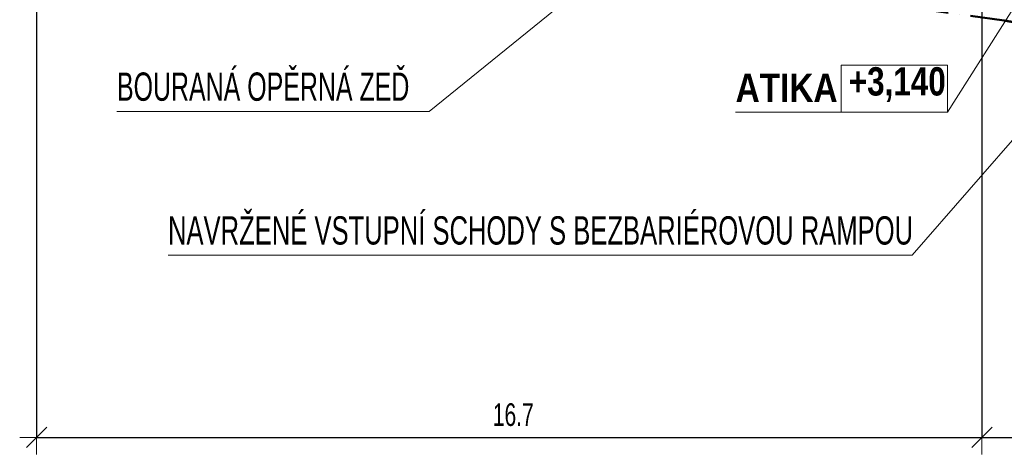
# Model space of a CAD drawing. Header units: millimetres. Extents: x -211955 to 157391, y -241491 to 94551.
# Tile 7 of 18: x -18418 to -1012, y -71749 to -64056. Entities that reach past the tile are written whole.
import ezdxf

# ---------------------------------------------------------------- set-up
doc = ezdxf.new("R2010")
doc.units = ezdxf.units.MM
doc.header["$PDMODE"] = 65
doc.linetypes.add('Cerchovana_1', pattern=[1000, 600, -200, 0, -200])
for name, color, linetype, lineweight in [('XR$1$SITUACE - PODKLAD_1', 7, 'Continuous', 25), ('XR$2$FILING_1', 7, 'Continuous', 25), ('XR$4$PODKLAD - ZPEVNĚNÉ PLOCHY_1', 7, 'Continuous', 25)]:
    doc.layers.add(name, color=color, linetype=linetype, lineweight=lineweight)
doc.styles.add('ARIALNARROW', font='ARIALN.TTF')
doc.dimstyles.new('DIMSTYLE_3', dxfattribs={"dimtxt": 400, "dimasz": 600, "dimexe": 0, "dimexo": 0, "dimgap": 200, "dimtad": 2, "dimdec": 1, "dimlfac": 0.001, "dimrnd": 0.05, "dimzin": 4, "dimdsep": 46, "dimtxsty": 'ARIALNARROW', "dimblk1": 'ALL_ML_STRICH', "dimblk2": 'ALL_ML_STRICH', "dimsah": 1, "dimcen": 0, "dimclrd": 6, "dimclre": 6, "dimclrt": 6, "dimadec": 0, "dimazin": 0, "dimtfac": 1, "dimtdec": 0, "dimtix": 1, "dimtmove": 2, "dimatfit": 3, "dimfxl": 0, "dimtzin": 0, "dimlwd": 0, "dimlwe": 13, "dimarcsym": 0})
doc.dimstyles.new('DIMSTYLE_5', dxfattribs={"dimtxt": 400, "dimasz": 600, "dimexe": 0, "dimexo": 0, "dimgap": 200, "dimtad": 2, "dimlfac": 0.001, "dimrnd": 0.05, "dimzin": 4, "dimdsep": 46, "dimtxsty": 'ARIALNARROW', "dimblk1": 'ALL_ML_STRICH', "dimblk2": 'ALL_ML_STRICH', "dimsah": 1, "dimcen": 0, "dimclrd": 6, "dimclre": 6, "dimclrt": 6, "dimadec": 0, "dimazin": 0, "dimtfac": 1, "dimtdec": 0, "dimtix": 1, "dimtmove": 2, "dimatfit": 3, "dimfxl": 0, "dimtzin": 0, "dimlwd": 0, "dimlwe": 13, "dimarcsym": 0})

# ---------------------------------------------------------------- blocks, each defined once
blk = doc.blocks.new('ALL_ML_STRICH')
at = {"color": 0, "linetype": 'ByBlock', "lineweight": -2}
for p, q in [((-0.3, -0.3), (0.3, 0.3)), ((0, -0.5), (0, 0.5)), ((-1, 0), (0.5, 0))]:
    blk.add_line(p, q, dxfattribs=at)
blk = doc.blocks.new('*D27')
at = {"layer": 'DEFPOINTS', "color": 6, "linetype": 'Continuous', "lineweight": 13}
for p in [(-18118, -57777), (-1408, -59847), (-18118, -71449)]:
    blk.add_point(p, dxfattribs=at)
at = {"layer": 'XR$1$SITUACE - PODKLAD_1', "color": 6, "linetype": 'Continuous', "lineweight": -2}
for p, q in [((-18118, -63506), (-18118, -71449)), ((-1408, -63558), (-1408, -71449)), ((-18118, -71449), (-1408, -71449))]:
    blk.add_line(p, q, dxfattribs=at)
at = {"layer": 'XR$1$SITUACE - PODKLAD_1', "color": 6, "linetype": 'Continuous', "lineweight": 13, "xscale": 600, "yscale": 600, "zscale": 600, "rotation": 180}
blk.add_blockref('ALL_ML_STRICH', (-18118, -71449), dxfattribs=at)
at = {"layer": 'XR$1$SITUACE - PODKLAD_1', "color": 6, "linetype": 'Continuous', "lineweight": 13, "xscale": 600, "yscale": 600, "zscale": 600}
blk.add_blockref('ALL_ML_STRICH', (-1408, -71449), dxfattribs=at)
at = {"layer": 'XR$1$SITUACE - PODKLAD_1', "color": 6, "linetype": 'Continuous', "lineweight": 13, "insert": (-9692, -71049), "char_height": 400, "width": 1298.29, "attachment_point": 5, "style": 'ARIALNARROW'}
blk.add_mtext('\\W0.81;\\A1;{16.7}', dxfattribs=at)
blk = doc.blocks.new('*D28')
at = {"layer": 'DEFPOINTS', "color": 6, "linetype": 'Continuous', "lineweight": 13}
for p in [(-1408, -59847), (7057, -59847), (-1408, -71449)]:
    blk.add_point(p, dxfattribs=at)
at = {"layer": 'XR$1$SITUACE - PODKLAD_1', "color": 6, "linetype": 'Continuous', "lineweight": -2}
for p, q in [((7057, -63456), (7057, -71449)), ((-1408, -63558), (-1408, -71449)), ((-1408, -71449), (7057, -71449))]:
    blk.add_line(p, q, dxfattribs=at)
at = {"layer": 'XR$1$SITUACE - PODKLAD_1', "color": 6, "linetype": 'Continuous', "lineweight": 13, "xscale": 600, "yscale": 600, "zscale": 600, "rotation": 180}
blk.add_blockref('ALL_ML_STRICH', (-1408, -71449), dxfattribs=at)
at = {"layer": 'XR$1$SITUACE - PODKLAD_1', "color": 6, "linetype": 'Continuous', "lineweight": 13, "xscale": 600, "yscale": 600, "zscale": 600}
blk.add_blockref('ALL_ML_STRICH', (7057, -71449), dxfattribs=at)
at = {"layer": 'XR$1$SITUACE - PODKLAD_1', "color": 6, "linetype": 'Continuous', "lineweight": 13, "insert": (2895, -71049), "char_height": 400, "width": 1298.29, "attachment_point": 5, "style": 'ARIALNARROW'}
blk.add_mtext('\\W0.81;\\A1;{8.45}', dxfattribs=at)

msp = doc.modelspace()

# ---------------------------------------------------------------- linework, layer by layer
at = {"layer": 'XR$1$SITUACE - PODKLAD_1', "color": 7, "linetype": 'Continuous', "lineweight": 13}
for p, q in [((-2014.953, -65693.342), (1002.301, -60921.677)), ((-5761.619, -65693.342), (-2014.953, -65693.342))]:
    msp.add_line(p, q, dxfattribs=at)
msp.add_lwpolyline([(-3894.953, -65693.342), (-2014.952, -65693.342), (-2014.952, -64860.009), (-3894.953, -64860.009), (-3894.953, -65693.342)], dxfattribs=at)
at = {"layer": 'XR$2$FILING_1', "color": 7, "linetype": 'Continuous', "lineweight": 13}
for p, q in [((-11178.379, -65681.639), (-7314.667, -62546.677)), ((-2641.213, -68226.371), (2086.957, -62786.48)), ((-16698.379, -65681.639), (-11178.379, -65681.639)), ((-15795.974, -68226.371), (-2641.213, -68226.371))]:
    msp.add_line(p, q, dxfattribs=at)
at = {"layer": 'XR$4$PODKLAD - ZPEVNĚNÉ PLOCHY_1', "color": 204, "linetype": 'Cerchovana_1', "lineweight": 50}
msp.add_line((-1015.438, -64071.782), (-3439.773, -63731.91), dxfattribs=at)
msp.add_arc((-1400.052, -66815.261), 2770.307, 77.8781536, 82.019605, dxfattribs=at)

# ---------------------------------------------------------------- texts
at = {"layer": 'XR$1$SITUACE - PODKLAD_1', "color": 7, "linetype": 'Continuous', "lineweight": 13, "char_height": 500, "attachment_point": 7, "style": 'ARIALNARROW'}
for s, insert, width in [('\\W1.03;\\fArial Narrow|i0|b1|c0|p0;ATIKA ', (-5761.619, -65510.009), 2123.10226), ('\\W0.97;\\fArial Narrow|i0|b1|c0|p0;+3,140', (-3761.619, -65510.009), 1988.4124)]:
    msp.add_mtext(s, dxfattribs=dict(at, insert=insert, width=width))
at = {"layer": 'XR$4$PODKLAD - ZPEVNĚNÉ PLOCHY_1', "color": 7, "linetype": 'Continuous', "lineweight": 25, "char_height": 500, "attachment_point": 7, "style": 'ARIALNARROW'}
for s, insert, width in [('\\W0.77;BOURANÁ OPĚRNÁ ZEĎ', (-16698.379, -65498.306), 5371.2346), ('\\W0.79;NAVRŽENÉ VSTUPNÍ SCHODY S BEZBARIÉROVOU RAMPOU', (-15795.974, -68043.038), 13351.93518)]:
    msp.add_mtext(s, dxfattribs=dict(at, insert=insert, width=width))

# ---------------------------------------------------------------- dimensions: what is measured, and where the dimension line sits
at = {"layer": 'XR$1$SITUACE - PODKLAD_1', "color": 6, "linetype": 'Continuous', "lineweight": 13}
for base, p1, p2, dimstyle, picture, middle in [((-1407.849, -71448.886), (-18117.849, -63505.706), (-1407.849, -63557.953), 'DIMSTYLE_3', '*D27', (-9692.449, -71048.886)), ((7057.150894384, -71448.885873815), (-1407.849105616, -63557.95319701), (7057.150894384, -63455.721651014), 'DIMSTYLE_5', '*D28', (2895.050894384, -71048.885873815))]:
    dim = msp.add_linear_dim(base=base, p1=p1, p2=p2, dimstyle=dimstyle, override={"dimpost": '<>', "dimclrd": 6, "dimclre": 6, "dimclrt": 6, "dimlwd": 0, "dimlwe": 13}, dxfattribs=at)
    dim.commit()
    dim.dimension.update_dxf_attribs({"geometry": picture, "text_midpoint": middle, "dimtype": 160})

doc.saveas('drawing.dxf')
